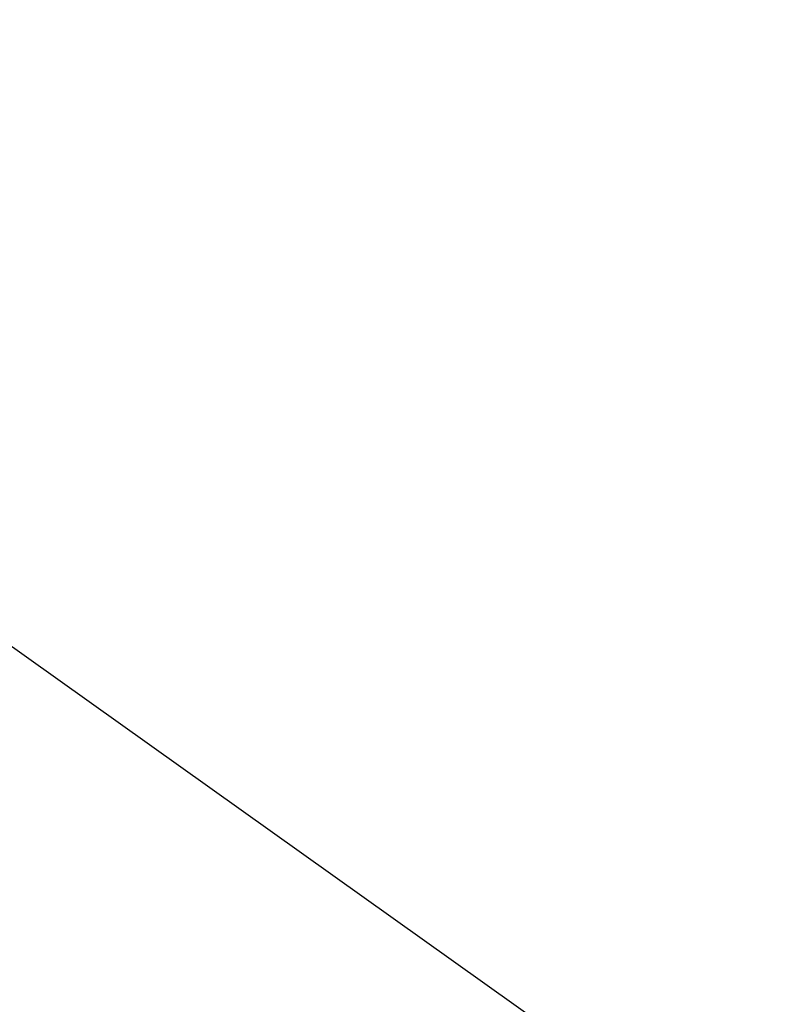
# Model space of a CAD drawing. Extents: x 448814 to 449970, y 436659 to 437685.
# Tile 23 of 132: x 449204 to 449216, y 437207 to 437223. Entities that reach past the tile are written whole.
import ezdxf

# ---------------------------------------------------------------- set-up
doc = ezdxf.new("R2010")
doc.units = 0
doc.header["$LTSCALE"] = 2
doc.header["$MEASUREMENT"] = 0
doc.linetypes.add('AUSGEZOGEN', pattern=[0])
doc.layers.add('FBRTOP', color=250, linetype='AUSGEZOGEN')
doc.layers.add('STROMLTG', color=4, linetype='AUSGEZOGEN')

msp = doc.modelspace()

# ---------------------------------------------------------------- linework, layer by layer
at = {"layer": 'FBRTOP'}
msp.add_lwpolyline([(448968.071, 437551.847, -0.000001), (448991.973, 437533.398, 0.000001), (449021.658, 437510.484, 0), (449059.524, 437481.257, 0), (449100.819, 437449.382, 0.000002), (449140.4, 437418.831, -0.000003), (449179.981, 437388.28, -0.000004), (449219.562, 437357.729, 0.000004), (449259.142, 437327.177), (449338.303, 437266.075), (449437.255, 437189.697), (449516.416, 437128.595), (449635.158, 437036.942), (449660.728, 437017.161, -0.000002)], format="xyb", dxfattribs=at)
at = {"layer": 'FBRTOP', "const_width": 0.5}
for points in [[(448966.251, 437549.488, -0.000001), (448990.152, 437531.039), (449019.838, 437508.125), (449057.703, 437478.898), (449098.999, 437447.023, 0.000002), (449138.58, 437416.472, -0.000003), (449178.161, 437385.922, -0.000004), (449217.741, 437355.37, 0.000004), (449257.322, 437324.818), (449336.483, 437263.716), (449435.435, 437187.338), (449514.596, 437126.236), (449633.336, 437034.585), (449658.907, 437014.802)], [(448958.906, 437539.973, -0.000001), (448982.808, 437521.524, 0.000001), (449012.493, 437498.61, 0), (449050.358, 437469.383, 0), (449091.654, 437437.508, 0.000002), (449131.235, 437406.957, -0.000003), (449170.816, 437376.406, -0.000004), (449210.397, 437345.855, 0.000004), (449249.977, 437315.303), (449329.138, 437254.201), (449428.09, 437177.823), (449507.251, 437116.721), (449574.419, 437064.876)], [(448965.933, 437529.496, -0.000001), (448980.363, 437518.357, 0.000001), (449010.049, 437495.444, 0.000001), (449047.914, 437466.217, 0.000001), (449089.21, 437434.342, 0.000002), (449128.791, 437403.791, -0.000003), (449168.372, 437373.24, -0.000004), (449207.952, 437342.688, 0.000004), (449247.533, 437312.137), (449326.694, 437251.035), (449425.646, 437174.657), (449504.807, 437113.555), (449571.965, 437061.718)]]:
    msp.add_lwpolyline(points, format="xyb", dxfattribs=at)
at = {"layer": 'STROMLTG', "flags": 128}
msp.add_lwpolyline([(449808.657, 436783.328), (449699.476, 436860.623), (449444.3, 437041.877), (449195.395, 437219.161), (448919.454, 437415.951), (448883.121, 437441.787)], dxfattribs=at)

doc.saveas('drawing.dxf')
